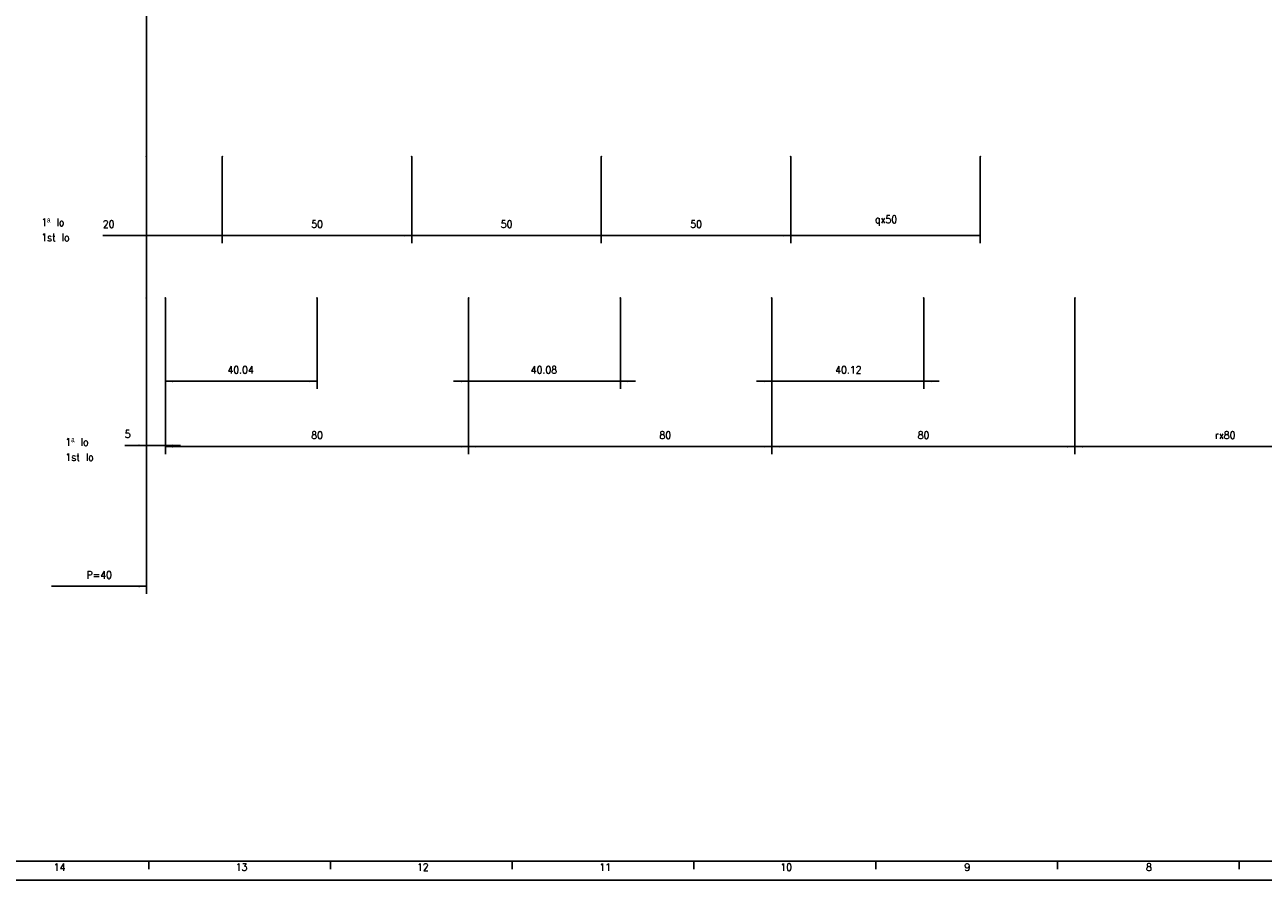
# Model space of a CAD drawing. Header units: inches. Extents: x -235 to 4016, y -109 to 485.
# Tile 2 of 29: x -56 to 271, y -109 to 116. Entities that reach past the tile are written whole.
import ezdxf

# ---------------------------------------------------------------- set-up
doc = ezdxf.new("R2010")
doc.units = ezdxf.units.IN
doc.layers.add('1', color=7, linetype='Continuous')
doc.styles.add('CONVERTER_11', font='txt.shx', dxfattribs={"width": 0.9})
doc.dimstyles.new('ME10_DIM_13', dxfattribs={"dimtxt": 2, "dimasz": 2, "dimexe": 2, "dimexo": 0, "dimgap": 2, "dimtad": 1, "dimdsep": 46, "dimtxsty": 'CONVERTER_11', "dimsah": 1, "dimcen": 0.09, "dimclrd": 2, "dimclre": 2, "dimclrt": 2, "dimadec": 0, "dimazin": 0, "dimtfac": 1, "dimtdec": 4, "dimtix": 1, "dimtmove": 0, "dimatfit": 3, "dimfxl": 1, "dimtolj": 1, "dimtzin": 0, "dimarcsym": 0})
doc.dimstyles.new('ME10_DIM_14', dxfattribs={"dimtxt": 2, "dimasz": 2, "dimexe": 2, "dimexo": 0, "dimgap": 2, "dimtad": 1, "dimdsep": 46, "dimtxsty": 'CONVERTER_11', "dimsah": 1, "dimcen": 0.09, "dimclrd": 2, "dimclre": 2, "dimclrt": 2, "dimadec": 0, "dimazin": 0, "dimtfac": 1, "dimtdec": 4, "dimtix": 1, "dimtmove": 0, "dimatfit": 3, "dimfxl": 1, "dimtolj": 1, "dimtzin": 0, "dimarcsym": 0})
doc.dimstyles.new('ME10_DIM_15', dxfattribs={"dimtxt": 2, "dimasz": 2, "dimexe": 2, "dimexo": 0, "dimgap": 2, "dimtad": 1, "dimdsep": 46, "dimtxsty": 'CONVERTER_11', "dimsah": 1, "dimcen": 0.09, "dimclrd": 2, "dimclre": 2, "dimclrt": 2, "dimadec": 0, "dimazin": 0, "dimtfac": 1, "dimtdec": 4, "dimtix": 1, "dimtmove": 0, "dimatfit": 3, "dimfxl": 1, "dimtolj": 1, "dimtzin": 0, "dimarcsym": 0})
doc.dimstyles.new('ME10_DIM_16', dxfattribs={"dimtxt": 2, "dimasz": 2, "dimexe": 2, "dimexo": 0, "dimgap": 2, "dimtad": 1, "dimdsep": 46, "dimtxsty": 'CONVERTER_11', "dimsah": 1, "dimcen": 0.09, "dimclrd": 2, "dimclre": 2, "dimclrt": 2, "dimadec": 0, "dimazin": 0, "dimtfac": 1, "dimtdec": 4, "dimtix": 1, "dimtmove": 0, "dimatfit": 3, "dimfxl": 1, "dimtolj": 1, "dimtzin": 0, "dimarcsym": 0})
doc.dimstyles.new('ME10_DIM_17', dxfattribs={"dimtxt": 2, "dimasz": 2, "dimexe": 2, "dimexo": 0, "dimgap": 2, "dimtad": 1, "dimdsep": 46, "dimtxsty": 'CONVERTER_11', "dimsah": 1, "dimcen": 0.09, "dimclrd": 2, "dimclre": 2, "dimclrt": 2, "dimadec": 0, "dimazin": 0, "dimtfac": 1, "dimtdec": 4, "dimtix": 1, "dimtmove": 0, "dimatfit": 3, "dimfxl": 1, "dimtolj": 1, "dimtzin": 0, "dimarcsym": 0})
doc.dimstyles.new('ME10_DIM_18', dxfattribs={"dimtxt": 2, "dimasz": 2, "dimexe": 2, "dimexo": 0, "dimgap": 2, "dimtad": 1, "dimdsep": 46, "dimtxsty": 'CONVERTER_11', "dimsah": 1, "dimcen": 0.09, "dimclrd": 2, "dimclre": 2, "dimclrt": 2, "dimadec": 0, "dimazin": 0, "dimtfac": 1, "dimtdec": 4, "dimtix": 1, "dimtmove": 0, "dimatfit": 3, "dimfxl": 1, "dimtolj": 1, "dimtzin": 0, "dimarcsym": 0})
doc.dimstyles.new('ME10_DIM_19', dxfattribs={"dimtxt": 2, "dimasz": 2, "dimexe": 2, "dimexo": 0, "dimgap": 2, "dimtad": 1, "dimdsep": 46, "dimtxsty": 'CONVERTER_11', "dimsah": 1, "dimcen": 0.09, "dimclrd": 2, "dimclre": 2, "dimclrt": 2, "dimadec": 0, "dimazin": 0, "dimtfac": 1, "dimtdec": 4, "dimtix": 1, "dimtmove": 0, "dimatfit": 3, "dimfxl": 1, "dimtolj": 1, "dimtzin": 0, "dimarcsym": 0})
doc.dimstyles.new('ME10_DIM_20', dxfattribs={"dimtxt": 2, "dimasz": 2, "dimexe": 2, "dimexo": 0, "dimgap": 2, "dimtad": 1, "dimdsep": 46, "dimtxsty": 'CONVERTER_11', "dimsah": 1, "dimcen": 0.09, "dimclrd": 2, "dimclre": 2, "dimclrt": 2, "dimadec": 0, "dimazin": 0, "dimtfac": 1, "dimtdec": 4, "dimtix": 1, "dimtmove": 0, "dimatfit": 3, "dimfxl": 1, "dimtolj": 1, "dimtzin": 0, "dimarcsym": 0})
doc.dimstyles.new('ME10_DIM_21', dxfattribs={"dimtxt": 2, "dimasz": 2, "dimexe": 2, "dimexo": 0, "dimgap": 2, "dimtad": 1, "dimdsep": 46, "dimtxsty": 'CONVERTER_11', "dimsah": 1, "dimcen": 0.09, "dimclrd": 2, "dimclre": 2, "dimclrt": 2, "dimadec": 0, "dimazin": 0, "dimtfac": 1, "dimtdec": 4, "dimtix": 1, "dimtmove": 0, "dimatfit": 3, "dimfxl": 1, "dimtolj": 1, "dimtzin": 0, "dimarcsym": 0})
doc.dimstyles.new('ME10_DIM_22', dxfattribs={"dimtxt": 2, "dimasz": 2, "dimexe": 2, "dimexo": 0, "dimgap": 2, "dimtad": 1, "dimdsep": 46, "dimtxsty": 'CONVERTER_11', "dimsah": 1, "dimcen": 0.09, "dimclrd": 2, "dimclre": 2, "dimclrt": 2, "dimadec": 0, "dimazin": 0, "dimtfac": 1, "dimtdec": 4, "dimtix": 1, "dimtmove": 0, "dimatfit": 3, "dimfxl": 1, "dimtolj": 1, "dimtzin": 0, "dimarcsym": 0})
doc.dimstyles.new('ME10_DIM_23', dxfattribs={"dimtxt": 2, "dimasz": 2, "dimexe": 2, "dimexo": 0, "dimgap": 2, "dimtad": 1, "dimdsep": 46, "dimtxsty": 'CONVERTER_11', "dimsah": 1, "dimcen": 0.09, "dimclrd": 2, "dimclre": 2, "dimclrt": 2, "dimadec": 0, "dimazin": 0, "dimtfac": 1, "dimtdec": 4, "dimtix": 1, "dimtmove": 0, "dimatfit": 3, "dimfxl": 1, "dimtolj": 1, "dimtzin": 0, "dimarcsym": 0})
doc.dimstyles.new('ME10_DIM_24', dxfattribs={"dimtxt": 2, "dimasz": 2, "dimexe": 2, "dimexo": 0, "dimgap": 2, "dimtad": 1, "dimdsep": 46, "dimtxsty": 'CONVERTER_11', "dimsah": 1, "dimcen": 0.09, "dimclrd": 2, "dimclre": 2, "dimclrt": 2, "dimadec": 0, "dimazin": 0, "dimtfac": 1, "dimtdec": 4, "dimtix": 1, "dimtmove": 0, "dimatfit": 3, "dimfxl": 1, "dimtolj": 1, "dimtzin": 0, "dimarcsym": 0})
doc.dimstyles.new('ME10_DIM_25', dxfattribs={"dimtxt": 2, "dimasz": 2, "dimexe": 2, "dimexo": 0, "dimgap": 2, "dimtad": 1, "dimdsep": 46, "dimtxsty": 'CONVERTER_11', "dimsah": 1, "dimcen": 0.09, "dimclrd": 2, "dimclre": 2, "dimclrt": 2, "dimadec": 0, "dimazin": 0, "dimtfac": 1, "dimtdec": 4, "dimtix": 1, "dimtmove": 0, "dimatfit": 3, "dimfxl": 1, "dimtolj": 1, "dimtzin": 0, "dimarcsym": 0})

# ---------------------------------------------------------------- blocks, each defined once
blk = doc.blocks.new('*D59')
at = {"layer": '1', "color": 2, "linetype": 'Continuous'}
for p, q in [((140.93, 44.4), (140.93, 20.41)), ((181.05, 44.4), (181.05, 20.41)), ((136.93, 22.41), (140.93, 22.41)), ((140.93, 22.41), (181.05, 22.41)), ((181.05, 22.41), (185.05, 22.41))]:
    blk.add_line(p, q, dxfattribs=at)
at = {"layer": '1', "color": 2}
for points in [[(138.93, 22.14), (138.93, 22.67), (140.93, 22.41)], [(183.05, 22.67), (183.05, 22.14), (181.05, 22.41)]]:
    blk.add_solid(points, dxfattribs=at)
at = {"layer": '1', "color": 2, "insert": (157.66, 24.41), "char_height": 2, "attachment_point": 7, "rotation": 0.0001, "line_spacing_factor": 0.60024, "style": 'CONVERTER_11'}
blk.add_mtext('40.12', dxfattribs=at)
blk = doc.blocks.new('*D60')
at = {"layer": '1', "color": 2, "linetype": 'Continuous'}
for p, q in [((60.93, 44.4), (60.93, 20.41)), ((101.01, 44.4), (101.01, 20.41)), ((56.93, 22.41), (60.93, 22.41)), ((60.93, 22.41), (101.01, 22.41)), ((101.01, 22.41), (105.01, 22.41))]:
    blk.add_line(p, q, dxfattribs=at)
at = {"layer": '1', "color": 2}
for points in [[(58.93, 22.14), (58.93, 22.67), (60.93, 22.41)], [(103.01, 22.67), (103.01, 22.14), (101.01, 22.41)]]:
    blk.add_solid(points, dxfattribs=at)
at = {"layer": '1', "color": 2, "insert": (77.34, 24.41), "char_height": 2, "attachment_point": 7, "rotation": 0.0001, "line_spacing_factor": 0.60024, "style": 'CONVERTER_11'}
blk.add_mtext('40.08', dxfattribs=at)
blk = doc.blocks.new('*D61')
at = {"layer": '1', "color": 2, "linetype": 'Continuous'}
for p, q in [((-19.07, 44.4), (-19.07, 20.41)), ((20.97, 44.4), (20.97, 20.41)), ((-19.07, 22.41), (20.97, 22.41))]:
    blk.add_line(p, q, dxfattribs=at)
at = {"layer": '1', "color": 2}
for points in [[(-17.07, 22.67), (-17.07, 22.14), (-19.07, 22.41)], [(18.97, 22.14), (18.97, 22.67), (20.97, 22.41)]]:
    blk.add_solid(points, dxfattribs=at)
at = {"layer": '1', "color": 2, "insert": (-2.68, 24.41), "char_height": 2, "attachment_point": 7, "rotation": 0.0001, "line_spacing_factor": 0.60024, "style": 'CONVERTER_11'}
blk.add_mtext('40.04', dxfattribs=at)
blk = doc.blocks.new('*D62')
at = {"layer": '1', "color": 2, "linetype": 'Continuous'}
for p, q in [((220.93, 44.4), (220.93, 3.18)), ((300.93, 44.4), (300.93, 3.18)), ((300.93, 5.18), (220.93, 5.18))]:
    blk.add_line(p, q, dxfattribs=at)
at = {"layer": '1', "color": 2}
for points in [[(222.93, 5.44), (222.93, 4.91), (220.93, 5.18)], [(298.93, 4.91), (298.93, 5.44), (300.93, 5.18)]]:
    blk.add_solid(points, dxfattribs=at)
at = {"layer": '1', "color": 2, "insert": (257.87, 7.18), "char_height": 2, "attachment_point": 7, "rotation": 0.0001, "line_spacing_factor": 0.60024, "style": 'CONVERTER_11'}
blk.add_mtext('\\C2;rx\\C2;80', dxfattribs=at)
blk = doc.blocks.new('*D63')
at = {"layer": '1', "color": 2, "linetype": 'Continuous'}
for p, q in [((140.93, 44.4), (140.93, 3.18)), ((220.93, 44.4), (220.93, 3.18)), ((220.93, 5.18), (140.93, 5.18))]:
    blk.add_line(p, q, dxfattribs=at)
at = {"layer": '1', "color": 2}
for points in [[(142.93, 5.44), (142.93, 4.91), (140.93, 5.18)], [(218.93, 4.91), (218.93, 5.44), (220.93, 5.18)]]:
    blk.add_solid(points, dxfattribs=at)
at = {"layer": '1', "color": 2, "insert": (179.43, 7.18), "char_height": 2, "attachment_point": 7, "rotation": 0.0001, "line_spacing_factor": 0.60024, "style": 'CONVERTER_11'}
blk.add_mtext('80', dxfattribs=at)
blk = doc.blocks.new('*D64')
at = {"layer": '1', "color": 2, "linetype": 'Continuous'}
for p, q in [((60.93, 44.4), (60.93, 3.18)), ((140.93, 44.4), (140.93, 3.18)), ((60.93, 5.18), (140.93, 5.18))]:
    blk.add_line(p, q, dxfattribs=at)
at = {"layer": '1', "color": 2}
for points in [[(62.93, 5.44), (62.93, 4.91), (60.93, 5.18)], [(138.93, 4.91), (138.93, 5.44), (140.93, 5.18)]]:
    blk.add_solid(points, dxfattribs=at)
at = {"layer": '1', "color": 2, "insert": (111.3, 7.18), "char_height": 2, "attachment_point": 7, "rotation": 0.0001, "line_spacing_factor": 0.60024, "style": 'CONVERTER_11'}
blk.add_mtext('80', dxfattribs=at)
blk = doc.blocks.new('*D65')
at = {"layer": '1', "color": 2, "linetype": 'Continuous'}
for p, q in [((-19.07, 44.4), (-19.07, 3.18)), ((60.93, 44.4), (60.93, 3.18)), ((-19.07, 5.18), (60.93, 5.18))]:
    blk.add_line(p, q, dxfattribs=at)
at = {"layer": '1', "color": 2}
for points in [[(-17.07, 5.44), (-17.07, 4.91), (-19.07, 5.18)], [(58.93, 4.91), (58.93, 5.44), (60.93, 5.18)]]:
    blk.add_solid(points, dxfattribs=at)
at = {"layer": '1', "color": 2, "insert": (19.43, 7.18), "char_height": 2, "attachment_point": 7, "rotation": 0.0001, "line_spacing_factor": 0.60024, "style": 'CONVERTER_11'}
blk.add_mtext('80', dxfattribs=at)
blk = doc.blocks.new('*D66')
at = {"layer": '1', "color": 2, "linetype": 'Continuous'}
for p, q in [((-24.07, 44.4), (-24.07, 3.47)), ((-19.07, 44.4), (-19.07, 3.47)), ((-29.76, 5.47), (-24.07, 5.47)), ((-24.07, 5.47), (-19.07, 5.47)), ((-19.07, 5.47), (-15.07, 5.47))]:
    blk.add_line(p, q, dxfattribs=at)
at = {"layer": '1', "color": 2}
for points in [[(-26.07, 5.21), (-26.07, 5.73), (-24.07, 5.47)], [(-17.07, 5.73), (-17.07, 5.21), (-19.07, 5.47)]]:
    blk.add_solid(points, dxfattribs=at)
at = {"layer": '1', "color": 2, "insert": (-29.76, 7.47), "char_height": 2, "attachment_point": 7, "rotation": 0.0001, "line_spacing_factor": 0.60024, "style": 'CONVERTER_11'}
blk.add_mtext('5', dxfattribs=at)
blk = doc.blocks.new('*D67')
at = {"layer": '1', "color": 2, "linetype": 'Continuous'}
for p, q in [((145.93, 81.68), (145.93, 58.84)), ((195.93, 81.68), (195.93, 58.84)), ((145.93, 60.84), (195.93, 60.84))]:
    blk.add_line(p, q, dxfattribs=at)
at = {"layer": '1', "color": 2}
for points in [[(147.93, 61.1), (147.93, 60.58), (145.93, 60.84)], [(193.93, 60.58), (193.93, 61.1), (195.93, 60.84)]]:
    blk.add_solid(points, dxfattribs=at)
at = {"layer": '1', "color": 2, "insert": (168.15, 63.44), "char_height": 2, "attachment_point": 7, "rotation": 0.0001, "line_spacing_factor": 0.60024, "style": 'CONVERTER_11'}
blk.add_mtext('\\C2;qx\\C2;50', dxfattribs=at)
blk = doc.blocks.new('*D68')
at = {"layer": '1', "color": 2, "linetype": 'Continuous'}
for p, q in [((95.93, 81.68), (95.93, 58.84)), ((145.93, 81.68), (145.93, 58.84)), ((95.93, 60.84), (145.93, 60.84))]:
    blk.add_line(p, q, dxfattribs=at)
at = {"layer": '1', "color": 2}
for points in [[(97.93, 61.1), (97.93, 60.58), (95.93, 60.84)], [(143.93, 60.58), (143.93, 61.1), (145.93, 60.84)]]:
    blk.add_solid(points, dxfattribs=at)
at = {"layer": '1', "color": 2, "insert": (119.43, 62.84), "char_height": 2, "attachment_point": 7, "rotation": 0.0001, "line_spacing_factor": 0.60024, "style": 'CONVERTER_11'}
blk.add_mtext('50', dxfattribs=at)
blk = doc.blocks.new('*D69')
at = {"layer": '1', "color": 2, "linetype": 'Continuous'}
for p, q in [((45.93, 81.68), (45.93, 58.84)), ((95.93, 81.68), (95.93, 58.84)), ((95.93, 60.84), (45.93, 60.84))]:
    blk.add_line(p, q, dxfattribs=at)
at = {"layer": '1', "color": 2}
for points in [[(47.93, 61.1), (47.93, 60.58), (45.93, 60.84)], [(93.93, 60.58), (93.93, 61.1), (95.93, 60.84)]]:
    blk.add_solid(points, dxfattribs=at)
at = {"layer": '1', "color": 2, "insert": (69.43, 62.84), "char_height": 2, "attachment_point": 7, "rotation": 0.0001, "line_spacing_factor": 0.60024, "style": 'CONVERTER_11'}
blk.add_mtext('50', dxfattribs=at)
blk = doc.blocks.new('*D70')
at = {"layer": '1', "color": 2, "linetype": 'Continuous'}
for p, q in [((-4.07, 81.68), (-4.07, 58.84)), ((45.93, 81.68), (45.93, 58.84)), ((-4.07, 60.84), (45.93, 60.84))]:
    blk.add_line(p, q, dxfattribs=at)
at = {"layer": '1', "color": 2}
for points in [[(-2.07, 61.1), (-2.07, 60.58), (-4.07, 60.84)], [(43.93, 60.58), (43.93, 61.1), (45.93, 60.84)]]:
    blk.add_solid(points, dxfattribs=at)
at = {"layer": '1', "color": 2, "insert": (19.43, 62.84), "char_height": 2, "attachment_point": 7, "rotation": 0.0001, "line_spacing_factor": 0.60024, "style": 'CONVERTER_11'}
blk.add_mtext('50', dxfattribs=at)
blk = doc.blocks.new('*D71')
at = {"layer": '1', "color": 2, "linetype": 'Continuous'}
for p, q in [((-24.07, 81.68), (-24.07, 58.84)), ((-4.07, 81.68), (-4.07, 58.84)), ((-35.57, 60.84), (-24.07, 60.84)), ((-24.07, 60.84), (-4.07, 60.84))]:
    blk.add_line(p, q, dxfattribs=at)
at = {"layer": '1', "color": 2}
for points in [[(-22.07, 61.1), (-22.07, 60.58), (-24.07, 60.84)], [(-6.07, 60.58), (-6.07, 61.1), (-4.07, 60.84)]]:
    blk.add_solid(points, dxfattribs=at)
at = {"layer": '1', "color": 2, "insert": (-35.57, 62.84), "char_height": 2, "attachment_point": 7, "rotation": 0.0001, "line_spacing_factor": 0.60024, "style": 'CONVERTER_11'}
blk.add_mtext('20', dxfattribs=at)
blk = doc.blocks.new('*D87')
at = {"layer": '1', "color": 2, "linetype": 'Continuous'}
for p, q in [((-24.07, 44.4), (-24.07, -33.68)), ((-49.07, -31.68), (-24.07, -31.68))]:
    blk.add_line(p, q, dxfattribs=at)
at = {"layer": '1', "color": 2}
blk.add_solid([(-26.07, -31.95), (-26.07, -31.42), (-24.07, -31.68)], dxfattribs=at)
at = {"layer": '1', "color": 2, "insert": (-39.87, -29.68), "char_height": 2, "attachment_point": 7, "rotation": 0.0001, "line_spacing_factor": 0.60024, "style": 'CONVERTER_11'}
blk.add_mtext('P=40', dxfattribs=at)
blk = doc.blocks.new('Marco_a1', base_point=(184.81, 187.78))
at = {"layer": '1', "color": 7, "linetype": 'Continuous'}
blk.add_line((-215.19, -104.22), (599.81, -104.22), dxfattribs=at)
at = {"layer": '1', "color": 2, "linetype": 'Continuous'}
for p, q in [((-23.42, -104.27), (-23.42, -106.27)), ((24.52, -104.27), (24.52, -106.27)), ((72.46, -104.27), (72.46, -106.27)), ((120.4, -104.27), (120.4, -106.27)), ((168.34, -104.27), (168.34, -106.27)), ((216.29, -104.27), (216.29, -106.27)), ((264.23, -104.27), (264.23, -106.27)), ((-235.19, -109.22), (604.81, -109.22))]:
    blk.add_line(p, q, dxfattribs=at)
at = {"layer": '1', "color": 2, "char_height": 2, "attachment_point": 4, "line_spacing_factor": 1.20048, "style": 'CONVERTER_11'}
for s, insert in [('14', (-48.52, -105.77)), ('13', (-0.52, -105.77)), ('12', (47.32, -105.77)), ('11', (95.45, -105.77)), ('10', (143.2, -105.77)), ('9', (191.74, -105.77)), ('8', (239.67, -105.77))]:
    blk.add_mtext(s, dxfattribs=dict(at, insert=insert))
blk = doc.blocks.new('Top', base_point=(184.81, 187.78))
blk.add_blockref('Marco_a1', (184.81, 187.78))
blk = doc.blocks.new('_dummy_frame__45', base_point=(-235.19, -174.57))
blk.add_blockref('Top', (184.81, 187.78))
blk = doc.blocks.new('_dummy_frame__46', base_point=(-346.5, -309.51))
at = {"layer": '1'}
blk.add_blockref('_dummy_frame__45', (-235.19, -174.57), dxfattribs=at)
blk = doc.blocks.new('A', base_point=(270.5, 214.12))
at = {"layer": '1', "color": 7, "linetype": 'Continuous'}
blk.add_line((-24.075, 171.4), (-24.075, 44.4), dxfattribs=at)
at = {"layer": '1', "color": 7}
for p in [(-24.075, 81.683), (-4.075, 81.683), (45.925, 81.683), (95.925, 81.683), (145.925, 81.683), (195.925, 81.683), (-24.075, 44.4), (-19.075, 44.4), (20.965, 44.4), (60.925, 44.4), (101.005, 44.4), (140.925, 44.4), (181.045, 44.4), (220.925, 44.4)]:
    blk.add_point(p, dxfattribs=at)
at = {"layer": '1'}
blk.add_blockref('*D87', (0, 0), dxfattribs=at)
at = {"layer": '1', "color": 2, "char_height": 2, "attachment_point": 7, "line_spacing_factor": 1.20048, "style": 'CONVERTER_11'}
for insert in [(-51.803, 59.336), (-45.427, 1.374)]:
    blk.add_mtext('1ª lo\\P1st lo', dxfattribs=dict(at, insert=insert))
at = {"layer": '1'}
for base, p1, p2, dimstyle, picture, middle in [((-24.075, 60.841), (-4.075, 81.683), (-24.075, 81.683), 'ME10_DIM_25', '*D71', (-34.075, 63.841)), ((-4.075, 60.841), (45.925, 81.683), (-4.075, 81.683), 'ME10_DIM_24', '*D70', (20.925, 63.841)), ((95.925, 60.841), (45.925, 81.683), (95.925, 81.683), 'ME10_DIM_23', '*D69', (70.925, 63.841)), ((95.925, 60.841), (145.925, 81.683), (95.925, 81.683), 'ME10_DIM_22', '*D68', (120.925, 63.841)), ((-24.075, 5.472), (-19.075, 44.4), (-24.075, 44.4), 'ME10_DIM_20', '*D66', (-29.158, 8.472))]:
    dim = blk.add_linear_dim(base=base, p1=p1, p2=p2, dimstyle=dimstyle, dxfattribs=at)
    dim.commit()
    dim.dimension.update_dxf_attribs({"geometry": picture, "text_midpoint": middle, "text_rotation": 0.00014})
dim = blk.add_linear_dim(base=(145.925, 60.841), p1=(195.925, 81.683), p2=(145.925, 81.683), dimstyle='ME10_DIM_21', override={"dimpost": 'qx<>'}, dxfattribs=at)
dim.commit()
dim.dimension.update_dxf_attribs({"geometry": '*D67', "text_midpoint": (170.925, 64.141), "text_rotation": 0.00014})
for p1, p2, distance, dimstyle, picture, middle in [((20.965, 44.4), (-19.075, 44.4), 21.994, 'ME10_DIM_15', '*D61', (0.945, 25.406)), ((60.925, 44.4), (-19.075, 44.4), 39.223, 'ME10_DIM_19', '*D65', (20.925, 8.177)), ((101.005, 44.4), (60.925, 44.4), 21.994, 'ME10_DIM_14', '*D60', (80.965, 25.406)), ((140.925, 44.4), (60.925, 44.4), 39.223, 'ME10_DIM_18', '*D64', (112.799, 8.177)), ((181.045, 44.4), (140.925, 44.4), 21.994, 'ME10_DIM_13', '*D59', (160.985, 25.406)), ((140.925, 44.4), (220.925, 44.4), -39.223, 'ME10_DIM_17', '*D63', (180.925, 8.177))]:
    dim = blk.add_aligned_dim(p1=p1, p2=p2, distance=distance, dimstyle=dimstyle, dxfattribs=at)
    dim.commit()
    dim.dimension.update_dxf_attribs({"geometry": picture, "text_midpoint": middle, "text_rotation": 0.00014})
dim = blk.add_aligned_dim(p1=(220.925, 44.4), p2=(300.925, 44.4), distance=-39.223, dimstyle='ME10_DIM_16', override={"dimpost": 'rx<>'}, dxfattribs=at)
dim.commit()
dim.dimension.update_dxf_attribs({"geometry": '*D62', "text_midpoint": (260.925, 8.177), "text_rotation": 0.00014})

msp = doc.modelspace()

# ---------------------------------------------------------------- block references
msp.add_blockref('A', (270.5, 214.12))
at = {"layer": '1'}
msp.add_blockref('_dummy_frame__46', (-346.5, -309.51), dxfattribs=at)

doc.saveas('drawing.dxf')
